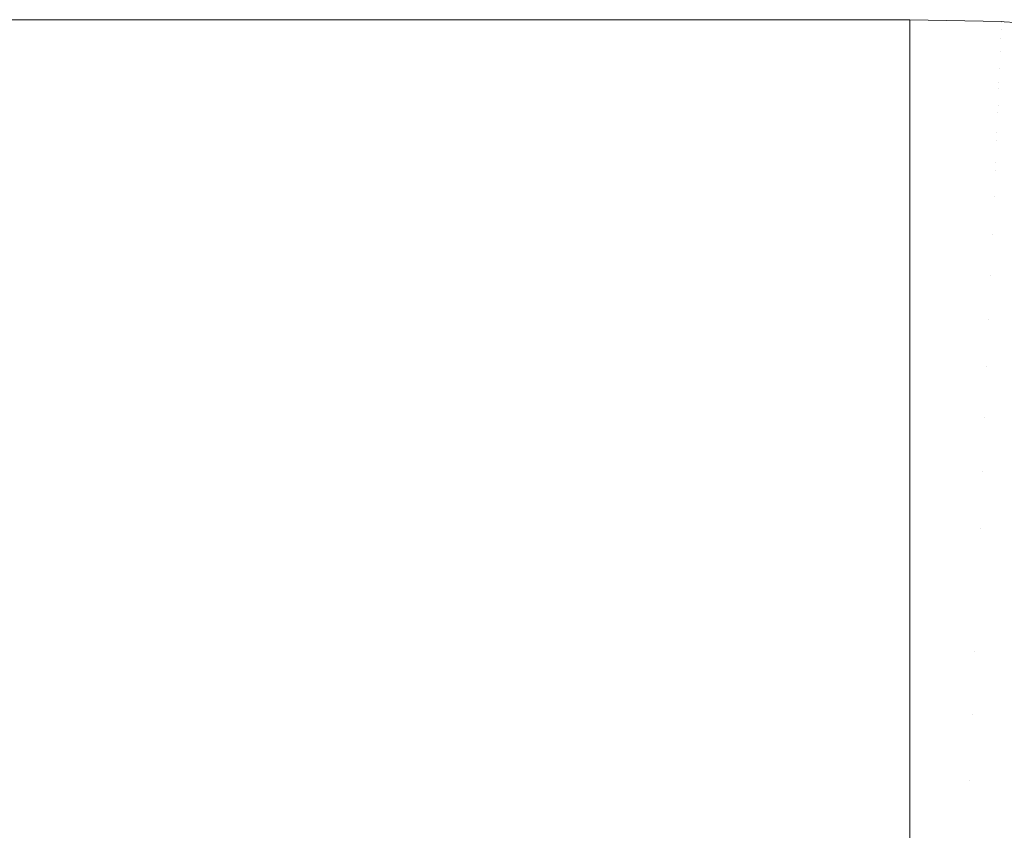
# Model space of a CAD drawing. Header units: centimetres. Extents: x -25.9 to 27.4, y -28.2 to -26.4.
# Tile 187 of 199: x 27.2302 to 27.2758, y -26.3975 to -26.36. Entities that reach past the tile are written whole.
import ezdxf

# ---------------------------------------------------------------- set-up
doc = ezdxf.new("R2010")
doc.units = ezdxf.units.CM
doc.header["$LTSCALE"] = 2.54
doc.layers.add('Lucido design-1', color=7, linetype='Continuous')

# ---------------------------------------------------------------- blocks, each defined once
blk = doc.blocks.new('Gruppo-4-1')
at = {"color": 7, "linetype": 'Continuous', "lineweight": 9}
for points, invisible_edges in [([(27.271439, -26.360047, 540.423108), (27.271439, -26.36, 540.420033), (-25.828561, -26.36, 540.420033), (-25.828561, -26.360047, 540.423108)], 8), ([(9.371439, -26.36, 540.220033), (-25.828561, -26.36, 540.420033), (27.271439, -26.36, 540.420033)], 9), ([(-25.828561, -26.360047, 540.423108), (-25.828561, -26.360114, 540.424394), (27.271439, -26.360114, 540.424394), (27.271439, -26.360047, 540.423108)], 10), ([(27.271439, -26.360261, 540.427254), (27.271439, -26.360114, 540.424394), (-25.828561, -26.360114, 540.424394), (-25.828561, -26.360261, 540.427254)], 10), ([(27.271439, -26.36, 540.420033), (9.379927, -26.36, 540.219853), (9.371439, -26.36, 540.220033)], 9), ([(9.3884, -26.36, 540.219313), (9.379927, -26.36, 540.219853), (27.271439, -26.36, 540.420033)], 10), ([(9.396842, -26.36, 540.218414), (9.3884, -26.36, 540.219313), (27.271439, -26.36, 540.420033)], 10), ([(27.271439, -26.36, 540.420033), (9.405239, -26.36, 540.217157), (9.396842, -26.36, 540.218414)], 9), ([(9.413574, -26.36, 540.215544), (9.405239, -26.36, 540.217157), (27.271439, -26.36, 540.420033)], 10), ([(27.271439, -26.36, 540.420033), (9.421834, -26.36, 540.21358), (9.413574, -26.36, 540.215544)], 9), ([(27.271439, -26.36, 540.420033), (9.430003, -26.36, 540.211267), (9.421834, -26.36, 540.21358)], 9), ([(9.438067, -26.36, 540.208609), (9.430003, -26.36, 540.211267), (27.271439, -26.36, 540.420033)], 10), ([(27.271439, -26.36, 540.420033), (9.44601, -26.36, 540.205611), (9.438067, -26.36, 540.208609)], 9), ([(9.453819, -26.36, 540.202279), (9.44601, -26.36, 540.205611), (27.271439, -26.36, 540.420033)], 10), ([(27.271439, -26.36, 540.420033), (9.461479, -26.36, 540.198619), (9.453819, -26.36, 540.202279)], 9), ([(9.468978, -26.36, 540.194636), (9.461479, -26.36, 540.198619), (27.271439, -26.36, 540.420033)], 10), ([(27.271439, -26.36, 540.420033), (9.4763, -26.36, 540.190339), (9.468978, -26.36, 540.194636)], 9), ([(9.483434, -26.36, 540.185735), (9.4763, -26.36, 540.190339), (27.271439, -26.36, 540.420033)], 10), ([(27.271439, -26.36, 540.420033), (9.490365, -26.36, 540.180833), (9.483434, -26.36, 540.185735)], 9), ([(9.497083, -26.36, 540.175641), (9.490365, -26.36, 540.180833), (27.271439, -26.36, 540.420033)], 10), ([(9.503574, -26.36, 540.170168), (9.497083, -26.36, 540.175641), (27.271439, -26.36, 540.420033)], 10), ([(27.271439, -26.36, 540.420033), (9.509826, -26.36, 540.164425), (9.503574, -26.36, 540.170168)], 9), ([(9.51583, -26.36, 540.158421), (9.509826, -26.36, 540.164425), (27.271439, -26.36, 540.420033)], 10), ([(27.271439, -26.36, 540.420033), (9.521573, -26.36, 540.152168), (9.51583, -26.36, 540.158421)], 9), ([(9.527046, -26.36, 540.145677), (9.521573, -26.36, 540.152168), (27.271439, -26.36, 540.420033)], 10), ([(27.271439, -26.36, 540.420033), (9.532238, -26.36, 540.13896), (9.527046, -26.36, 540.145677)], 9), ([(9.537141, -26.36, 540.132028), (9.532238, -26.36, 540.13896), (27.271439, -26.36, 540.420033)], 10), ([(27.271439, -26.36, 540.420033), (9.541744, -26.36, 540.124895), (9.537141, -26.36, 540.132028)], 9), ([(9.546041, -26.36, 540.117572), (9.541744, -26.36, 540.124895), (27.271439, -26.36, 540.420033)], 10), ([(9.550024, -26.36, 540.110074), (9.546041, -26.36, 540.117572), (27.271439, -26.36, 540.420033)], 10), ([(27.271439, -26.36, 540.420033), (9.553684, -26.36, 540.102414), (9.550024, -26.36, 540.110074)], 9), ([(9.557016, -26.36, 540.094605), (9.553684, -26.36, 540.102414), (27.271439, -26.36, 540.420033)], 10), ([(9.560014, -26.36, 540.086661), (9.557016, -26.36, 540.094605), (27.271439, -26.36, 540.420033)], 10), ([(27.271439, -26.36, 540.420033), (9.562672, -26.36, 540.078598), (9.560014, -26.36, 540.086661)], 9), ([(9.564985, -26.36, 540.070429), (9.562672, -26.36, 540.078598), (27.271439, -26.36, 540.420033)], 10), ([(9.56695, -26.36, 540.062169), (9.564985, -26.36, 540.070429), (27.271439, -26.36, 540.420033)], 10), ([(27.271439, -26.36, 540.420033), (9.568562, -26.36, 540.053834), (9.56695, -26.36, 540.062169)], 9), ([(9.569819, -26.36, 540.045437), (9.568562, -26.36, 540.053834), (27.271439, -26.36, 540.420033)], 10), ([(27.271439, -26.36, 540.420033), (9.570718, -26.36, 540.036995), (9.569819, -26.36, 540.045437)], 9), ([(27.271439, -26.36, 540.420033), (9.571258, -26.36, 540.028522), (9.570718, -26.36, 540.036995)], 9), ([(9.571439, -26.36, 540.020033), (9.571258, -26.36, 540.028522), (27.271439, -26.36, 540.420033)], 10), ([(9.571439, -26.36, 539.820033), (27.271439, -26.36, 539.820033), (27.271439, -26.360095, 539.815671), (9.571439, -26.360095, 539.815671)], 4), ([(27.271439, -26.36, 540.420033), (27.271439, -26.36, 539.820033), (9.571439, -26.36, 539.820033), (9.571439, -26.36, 540.020033)], 8), ([(9.571439, -26.360361, 539.811541), (9.571439, -26.360095, 539.815671), (27.271439, -26.360095, 539.815671), (27.271439, -26.360361, 539.811541)], 10), ([(27.271439, -26.360047, 540.423108), (27.275681, -26.360137, 540.423108), (27.275683, -26.36009, 540.420033), (27.271439, -26.36, 540.420033)], 3), ([(27.275683, -26.36009, 539.820033), (27.271439, -26.36, 539.820033), (27.271439, -26.36, 540.420033), (27.275683, -26.36009, 540.420033)], 8), ([(27.271439, -26.36, 539.820033), (27.275683, -26.36009, 539.820033), (27.275679, -26.360185, 539.815674), (27.271439, -26.360095, 539.815674)], 6), ([(27.275681, -26.360137, 540.423108), (27.271439, -26.360047, 540.423108), (27.271439, -26.360114, 540.424394)], 9), ([(27.271439, -26.360095, 539.815674), (27.275679, -26.360185, 539.815674), (27.275667, -26.360451, 539.811541), (27.271439, -26.360361, 539.811541)], 7), ([(27.271439, -26.360114, 540.424394), (27.271439, -26.360261, 540.427254), (27.275672, -26.360351, 540.427254), (27.275681, -26.360137, 540.423108)], 14), ([(27.275679, -26.360185, 539.815674), (27.279911, -26.360455, 539.815674), (27.279889, -26.36072, 539.811541), (27.275667, -26.360451, 539.811541)], 15), ([(27.275672, -26.360351, 540.427254), (27.279897, -26.36062, 540.427254), (27.279915, -26.360407, 540.423108), (27.275681, -26.360137, 540.423108)], 15), ([(27.275679, -26.360185, 539.815674), (27.275683, -26.36009, 539.820033), (27.275798, -26.360097, 539.820033)], 9), ([(27.275798, -26.360097, 539.820033), (27.279919, -26.36036, 539.820033), (27.279911, -26.360455, 539.815674), (27.275679, -26.360185, 539.815674)], 14), ([(27.275798, -26.360097, 540.420033), (27.275683, -26.36009, 540.420033), (27.275681, -26.360137, 540.423108)], 10), ([(27.275681, -26.360137, 540.423108), (27.279915, -26.360407, 540.423108), (27.279919, -26.36036, 540.420033), (27.275798, -26.360097, 540.420033)], 11), ([(27.275683, -26.36009, 540.420033), (27.275798, -26.360097, 540.420033), (27.275798, -26.360097, 539.820033), (27.275683, -26.36009, 539.820033)], 10), ([(27.279919, -26.36036, 539.820033), (27.275798, -26.360097, 539.820033), (27.275798, -26.360097, 540.420033), (27.279919, -26.36036, 540.420033)], 10), ([(-25.828561, -26.360261, 540.427254), (-25.828561, -26.3604, 540.428747), (27.271439, -26.3604, 540.428747), (27.271439, -26.360261, 540.427254)], 10), ([(27.271439, -26.360647, 540.43139), (27.271439, -26.3604, 540.428747), (-25.828561, -26.3604, 540.428747), (-25.828561, -26.360647, 540.43139)], 10), ([(-25.828561, -26.360647, 540.43139), (-25.828561, -26.360876, 540.433083), (27.271439, -26.360876, 540.433083), (27.271439, -26.360647, 540.43139)], 10), ([(27.271439, -26.360361, 539.811541), (27.271439, -26.360385, 539.811318), (9.571439, -26.360385, 539.811318), (9.571439, -26.360361, 539.811541)], 10), ([(9.571439, -26.360798, 539.807427), (9.571439, -26.360385, 539.811318), (27.271439, -26.360385, 539.811318), (27.271439, -26.360798, 539.807427)], 10), ([(27.275672, -26.360351, 540.427254), (27.271439, -26.360261, 540.427254), (27.271439, -26.3604, 540.428747)], 9), ([(27.271439, -26.3604, 540.428747), (27.271439, -26.360647, 540.43139), (27.275655, -26.360737, 540.43139), (27.275672, -26.360351, 540.427254)], 14), ([(27.271439, -26.360385, 539.811318), (27.271439, -26.360361, 539.811541), (27.275667, -26.360451, 539.811541)], 10), ([(27.275667, -26.360451, 539.811541), (27.275649, -26.360887, 539.807427), (27.271439, -26.360798, 539.807427), (27.271439, -26.360385, 539.811318)], 11), ([(27.275655, -26.360737, 540.43139), (27.271439, -26.360647, 540.43139), (27.271439, -26.360876, 540.433083)], 9), ([(27.275667, -26.360451, 539.811541), (27.279889, -26.36072, 539.811541), (27.279852, -26.361155, 539.807427), (27.275649, -26.360887, 539.807427)], 15), ([(27.275655, -26.360737, 540.43139), (27.279864, -26.361005, 540.43139), (27.279897, -26.36062, 540.427254), (27.275672, -26.360351, 540.427254)], 15), ([(27.271439, -26.361205, 540.435511), (27.271439, -26.360876, 540.433083), (-25.828561, -26.360876, 540.433083), (-25.828561, -26.361205, 540.435511)], 10), ([(27.271439, -26.360798, 539.807427), (27.271439, -26.360864, 539.806982), (9.571439, -26.360864, 539.806982), (9.571439, -26.360798, 539.807427)], 10), ([(9.571439, -26.361404, 539.803337), (9.571439, -26.360864, 539.806982), (27.271439, -26.360864, 539.806982), (27.271439, -26.361404, 539.803337)], 10), ([(27.271439, -26.360876, 540.433083), (27.271439, -26.361205, 540.435511), (27.275632, -26.361294, 540.435511), (27.275655, -26.360737, 540.43139)], 14), ([(27.271439, -26.360864, 539.806982), (27.271439, -26.360798, 539.807427), (27.275649, -26.360887, 539.807427)], 10), ([(27.275649, -26.360887, 539.807427), (27.275623, -26.361492, 539.803337), (27.271439, -26.361404, 539.803337), (27.271439, -26.360864, 539.806982)], 11), ([(27.275649, -26.360887, 539.807427), (27.279852, -26.361155, 539.807427), (27.2798, -26.361759, 539.803337), (27.275623, -26.361492, 539.803337)], 15), ([(27.275632, -26.361294, 540.435511), (27.279817, -26.361561, 540.435511), (27.279864, -26.361005, 540.43139), (27.275655, -26.360737, 540.43139)], 15), ([(-25.828561, -26.361205, 540.435511), (-25.828561, -26.36154, 540.437394), (27.271439, -26.36154, 540.437394), (27.271439, -26.361205, 540.435511)], 10), ([(27.271439, -26.361935, 540.439608), (27.271439, -26.36154, 540.437394), (-25.828561, -26.36154, 540.437394), (-25.828561, -26.361935, 540.439608)], 10), ([(27.271439, -26.361404, 539.803337), (27.271439, -26.361531, 539.802671), (9.571439, -26.361531, 539.802671), (9.571439, -26.361404, 539.803337)], 10), ([(9.571439, -26.362177, 539.79928), (9.571439, -26.361531, 539.802671), (27.271439, -26.361531, 539.802671), (27.271439, -26.362177, 539.79928)], 10), ([(27.275632, -26.361294, 540.435511), (27.271439, -26.361205, 540.435511), (27.271439, -26.36154, 540.437394)], 9), ([(27.271439, -26.36154, 540.437394), (27.271439, -26.361935, 540.439608), (27.275601, -26.362023, 540.439608), (27.275632, -26.361294, 540.435511)], 14), ([(27.271439, -26.361531, 539.802671), (27.271439, -26.361404, 539.803337), (27.275623, -26.361492, 539.803337)], 10), ([(27.275623, -26.361492, 539.803337), (27.27559, -26.362265, 539.79928), (27.271439, -26.362177, 539.79928), (27.271439, -26.361531, 539.802671)], 11), ([(27.275623, -26.361492, 539.803337), (27.2798, -26.361759, 539.803337), (27.279735, -26.36253, 539.79928), (27.27559, -26.362265, 539.79928)], 15), ([(27.275601, -26.362023, 540.439608), (27.279755, -26.362288, 540.439608), (27.279817, -26.361561, 540.435511), (27.275632, -26.361294, 540.435511)], 15), ([(-25.828561, -26.361935, 540.439608), (-25.828561, -26.362392, 540.441673), (27.271439, -26.362392, 540.441673), (27.271439, -26.361935, 540.439608)], 10), ([(27.275562, -26.362922, 540.443675), (27.275601, -26.362023, 540.439608), (27.271439, -26.361935, 540.439608), (27.271439, -26.362392, 540.441673)], 11), ([(27.271439, -26.362835, 540.443675), (27.271439, -26.362392, 540.441673), (-25.828561, -26.362392, 540.441673), (-25.828561, -26.362835, 540.443675)], 10), ([(27.271439, -26.362177, 539.79928), (27.271439, -26.362385, 539.798393), (9.571439, -26.362385, 539.798393), (9.571439, -26.362177, 539.79928)], 10), ([(9.571439, -26.363117, 539.795262), (9.571439, -26.362385, 539.798393), (27.271439, -26.362385, 539.798393), (27.271439, -26.363117, 539.795262)], 10), ([(27.271439, -26.362385, 539.798393), (27.271439, -26.362177, 539.79928), (27.27559, -26.362265, 539.79928)], 10), ([(27.27559, -26.362265, 539.79928), (27.27555, -26.363204, 539.795262), (27.271439, -26.363117, 539.795262), (27.271439, -26.362385, 539.798393)], 11), ([(27.271439, -26.362392, 540.441673), (27.271439, -26.362835, 540.443675), (27.275562, -26.362922, 540.443675)], 10), ([(27.27559, -26.362265, 539.79928), (27.279735, -26.36253, 539.79928), (27.279655, -26.363466, 539.795262), (27.27555, -26.363204, 539.795262)], 15), ([(27.275562, -26.362922, 540.443675), (27.279679, -26.363185, 540.443675), (27.279755, -26.362288, 540.439608), (27.275601, -26.362023, 540.439608)], 15), ([(-25.828561, -26.362835, 540.443675), (-25.828561, -26.363428, 540.44591), (27.271439, -26.363428, 540.44591), (27.271439, -26.362835, 540.443675)], 10), ([(27.275517, -26.363991, 540.447705), (27.275562, -26.362922, 540.443675), (27.271439, -26.362835, 540.443675), (27.271439, -26.363428, 540.44591)], 11), ([(27.275517, -26.363991, 540.447705), (27.279588, -26.364251, 540.447705), (27.279679, -26.363185, 540.443675), (27.275562, -26.362922, 540.443675)], 15), ([(27.271439, -26.363117, 539.795262), (27.271439, -26.363424, 539.794156), (9.571439, -26.363424, 539.794156), (9.571439, -26.363117, 539.795262)], 10), ([(27.271439, -26.363424, 539.794156), (27.271439, -26.363117, 539.795262), (27.27555, -26.363204, 539.795262)], 10), ([(27.27555, -26.363204, 539.795262), (27.275504, -26.364307, 539.791289), (27.271439, -26.36422, 539.791289), (27.271439, -26.363424, 539.794156)], 11), ([(27.27555, -26.363204, 539.795262), (27.279655, -26.363466, 539.795262), (27.279561, -26.364565, 539.791289), (27.275504, -26.364307, 539.791289)], 15), ([(27.271439, -26.363905, 540.447705), (27.271439, -26.363428, 540.44591), (-25.828561, -26.363428, 540.44591), (-25.828561, -26.363905, 540.447705)], 10), ([(9.571439, -26.36422, 539.791289), (9.571439, -26.363424, 539.794156), (27.271439, -26.363424, 539.794156), (27.271439, -26.36422, 539.791289)], 10), ([(27.271439, -26.363428, 540.44591), (27.271439, -26.363905, 540.447705), (27.275517, -26.363991, 540.447705)], 10), ([(-25.828561, -26.363905, 540.447705), (-25.828561, -26.364648, 540.450098), (27.271439, -26.364648, 540.450098), (27.271439, -26.363905, 540.447705)], 10), ([(27.271439, -26.36422, 539.791289), (27.271439, -26.364646, 539.789969), (9.571439, -26.364646, 539.789969), (9.571439, -26.36422, 539.791289)], 10), ([(27.275464, -26.365228, 540.45169), (27.275517, -26.363991, 540.447705), (27.271439, -26.363905, 540.447705), (27.271439, -26.364648, 540.450098)], 11), ([(27.271439, -26.364646, 539.789969), (27.271439, -26.36422, 539.791289), (27.275504, -26.364307, 539.791289)], 10), ([(27.275464, -26.365228, 540.45169), (27.279483, -26.365485, 540.45169), (27.279588, -26.364251, 540.447705), (27.275517, -26.363991, 540.447705)], 15), ([(27.271439, -26.365143, 540.45169), (27.271439, -26.364648, 540.450098), (-25.828561, -26.364648, 540.450098), (-25.828561, -26.365143, 540.45169)], 10), ([(9.571439, -26.365486, 539.787368), (9.571439, -26.364646, 539.789969), (27.271439, -26.364646, 539.789969), (27.271439, -26.365486, 539.787368)], 10), ([(27.275504, -26.364307, 539.791289), (27.27545, -26.365571, 539.787368), (27.271439, -26.365486, 539.787368), (27.271439, -26.364646, 539.789969)], 11), ([(27.271439, -26.364648, 540.450098), (27.271439, -26.365143, 540.45169), (27.275464, -26.365228, 540.45169)], 10), ([(27.275504, -26.364307, 539.791289), (27.279561, -26.364565, 539.791289), (27.279454, -26.365826, 539.787368), (27.27545, -26.365571, 539.787368)], 15), ([(-25.828561, -26.365143, 540.45169), (-25.828561, -26.36605, 540.454229), (27.271439, -26.36605, 540.454229), (27.271439, -26.365143, 540.45169)], 10), ([(27.275405, -26.366632, 540.455624), (27.275464, -26.365228, 540.45169), (27.271439, -26.365143, 540.45169), (27.271439, -26.36605, 540.454229)], 11), ([(27.271439, -26.365486, 539.787368), (27.271439, -26.36605, 539.785838), (9.571439, -26.36605, 539.785838), (9.571439, -26.365486, 539.787368)], 10), ([(27.271439, -26.36605, 539.785838), (27.271439, -26.365486, 539.787368), (27.27545, -26.365571, 539.787368)], 10), ([(27.27545, -26.365571, 539.787368), (27.275389, -26.366994, 539.783506), (27.271439, -26.36691, 539.783506), (27.271439, -26.36605, 539.785838)], 11), ([(27.27545, -26.365571, 539.787368), (27.279454, -26.365826, 539.787368), (27.279333, -26.367245, 539.783506), (27.275389, -26.366994, 539.783506)], 15), ([(27.275405, -26.366632, 540.455624), (27.279364, -26.366884, 540.455624), (27.279483, -26.365485, 540.45169), (27.275464, -26.365228, 540.45169)], 15), ([(27.271439, -26.366548, 540.455624), (27.271439, -26.36605, 540.454229), (-25.828561, -26.36605, 540.454229), (-25.828561, -26.366548, 540.455624)], 10), ([(9.571439, -26.36691, 539.783506), (9.571439, -26.36605, 539.785838), (27.271439, -26.36605, 539.785838), (27.271439, -26.36691, 539.783506)], 10), ([(27.271439, -26.36605, 540.454229), (27.271439, -26.366548, 540.455624), (27.275405, -26.366632, 540.455624)], 10), ([(-25.828561, -26.366548, 540.455624), (-25.828561, -26.367629, 540.458295), (27.271439, -26.367629, 540.458295), (27.271439, -26.366548, 540.455624)], 10), ([(27.275338, -26.3682, 540.459498), (27.275405, -26.366632, 540.455624), (27.271439, -26.366548, 540.455624), (27.271439, -26.367629, 540.458295)], 11), ([(27.271439, -26.36691, 539.783506), (27.271439, -26.367631, 539.781773), (9.571439, -26.367631, 539.781773), (9.571439, -26.36691, 539.783506)], 10), ([(27.271439, -26.367631, 539.781773), (27.271439, -26.36691, 539.783506), (27.275389, -26.366994, 539.783506)], 10), ([(27.275389, -26.366994, 539.783506), (27.275322, -26.368573, 539.77971), (27.271439, -26.36849, 539.77971), (27.271439, -26.367631, 539.781773)], 11), ([(27.275389, -26.366994, 539.783506), (27.279333, -26.367245, 539.783506), (27.279199, -26.36882, 539.77971), (27.275322, -26.368573, 539.77971)], 15), ([(27.275338, -26.3682, 540.459498), (27.279231, -26.368448, 540.459498), (27.279364, -26.366884, 540.455624), (27.275405, -26.366632, 540.455624)], 15), ([(27.271439, -26.368117, 540.459498), (27.271439, -26.367629, 540.458295), (-25.828561, -26.367629, 540.458295), (-25.828561, -26.368117, 540.459498)], 10), ([(9.571439, -26.36849, 539.77971), (9.571439, -26.367631, 539.781773), (27.271439, -26.367631, 539.781773), (27.271439, -26.36849, 539.77971)], 10), ([(27.271439, -26.367629, 540.458295), (27.271439, -26.368117, 540.459498), (27.275338, -26.3682, 540.459498)], 10), ([(-25.828561, -26.368117, 540.459498), (-25.828561, -26.369385, 540.462288), (27.271439, -26.369385, 540.462288), (27.271439, -26.368117, 540.459498)], 10), ([(27.275265, -26.36993, 540.463308), (27.275338, -26.3682, 540.459498), (27.271439, -26.368117, 540.459498), (27.271439, -26.369385, 540.462288)], 11), ([(27.275265, -26.36993, 540.463308), (27.279084, -26.370173, 540.463308), (27.279231, -26.368448, 540.459498), (27.275338, -26.3682, 540.459498)], 15), ([(27.271439, -26.36849, 539.77971), (27.271439, -26.369388, 539.77778), (9.571439, -26.369388, 539.77778), (9.571439, -26.36849, 539.77971)], 10), ([(27.271439, -26.369388, 539.77778), (27.271439, -26.36849, 539.77971), (27.275322, -26.368573, 539.77971), (27.275249, -26.370305, 539.775984)], 14), ([(27.275322, -26.368573, 539.77971), (27.279199, -26.36882, 539.77971), (27.279052, -26.370548, 539.775984), (27.275249, -26.370305, 539.775984)], 15), ([(27.271439, -26.369848, 540.463308), (27.271439, -26.369385, 540.462288), (-25.828561, -26.369385, 540.462288), (-25.828561, -26.369848, 540.463308)], 10), ([(9.571439, -26.370224, 539.775984), (9.571439, -26.369388, 539.77778), (27.271439, -26.369388, 539.77778), (27.271439, -26.370224, 539.775984)], 10), ([(27.271439, -26.369385, 540.462288), (27.271439, -26.369848, 540.463308), (27.275265, -26.36993, 540.463308)], 10), ([(27.275249, -26.370305, 539.775984), (27.271439, -26.370224, 539.775984), (27.271439, -26.369388, 539.77778)], 9), ([(-25.828561, -26.369848, 540.463308), (-25.828561, -26.371313, 540.466201), (27.271439, -26.371313, 540.466201), (27.271439, -26.369848, 540.463308)], 10), ([(27.275184, -26.371819, 540.467045), (27.275265, -26.36993, 540.463308), (27.271439, -26.369848, 540.463308), (27.271439, -26.371313, 540.466201)], 11), ([(27.275184, -26.371819, 540.467045), (27.278924, -26.372057, 540.467045), (27.279084, -26.370173, 540.463308), (27.275265, -26.36993, 540.463308)], 15), ([(27.271439, -26.370224, 539.775984), (27.271439, -26.371317, 539.773868), (9.571439, -26.371317, 539.773868), (9.571439, -26.370224, 539.775984)], 10), ([(27.271439, -26.371317, 539.773868), (27.271439, -26.370224, 539.775984), (27.275249, -26.370305, 539.775984), (27.275169, -26.372187, 539.772337)], 14), ([(27.275249, -26.370305, 539.775984), (27.279052, -26.370548, 539.775984), (27.278892, -26.372425, 539.772337), (27.275169, -26.372187, 539.772337)], 15), ([(27.271439, -26.371739, 540.467045), (27.271439, -26.371313, 540.466201), (-25.828561, -26.371313, 540.466201), (-25.828561, -26.371739, 540.467045)], 10), ([(9.571439, -26.372108, 539.772337), (9.571439, -26.371317, 539.773868), (27.271439, -26.371317, 539.773868), (27.271439, -26.372108, 539.772337)], 10), ([(27.271439, -26.371313, 540.466201), (27.271439, -26.371739, 540.467045), (27.275184, -26.371819, 540.467045)], 10), ([(27.275169, -26.372187, 539.772337), (27.271439, -26.372108, 539.772337), (27.271439, -26.371317, 539.773868)], 9), ([(-25.828561, -26.371739, 540.467045), (-25.828561, -26.373409, 540.470027), (27.271439, -26.373409, 540.470027), (27.271439, -26.371739, 540.467045)], 10), ([(27.275098, -26.373865, 540.470703), (27.275184, -26.371819, 540.467045), (27.271439, -26.371739, 540.467045), (27.271439, -26.373409, 540.470027)], 11), ([(27.275098, -26.373865, 540.470703), (27.27875, -26.374098, 540.470703), (27.278924, -26.372057, 540.467045), (27.275184, -26.371819, 540.467045)], 15), ([(27.271439, -26.372108, 539.772337), (27.271439, -26.373414, 539.770043), (9.571439, -26.373414, 539.770043), (9.571439, -26.372108, 539.772337)], 10), ([(27.271439, -26.373414, 539.770043), (27.271439, -26.372108, 539.772337), (27.275169, -26.372187, 539.772337), (27.275083, -26.374215, 539.768772)], 14), ([(27.275169, -26.372187, 539.772337), (27.278892, -26.372425, 539.772337), (27.27872, -26.374447, 539.768772), (27.275083, -26.374215, 539.768772)], 15), ([(27.271439, -26.373788, 540.470703), (27.271439, -26.373409, 540.470027), (-25.828561, -26.373409, 540.470027), (-25.828561, -26.373788, 540.470703)], 10), ([(-25.828561, -26.373788, 540.470703), (-25.828561, -26.37567, 540.473758), (27.271439, -26.37567, 540.473758), (27.271439, -26.373788, 540.470703)], 10), ([(9.571439, -26.374138, 539.768772), (9.571439, -26.373414, 539.770043), (27.271439, -26.373414, 539.770043), (27.271439, -26.374138, 539.768772)], 10), ([(27.271439, -26.373409, 540.470027), (27.271439, -26.373788, 540.470703), (27.275098, -26.373865, 540.470703)], 10), ([(27.275083, -26.374215, 539.768772), (27.271439, -26.374138, 539.768772), (27.271439, -26.373414, 539.770043)], 9), ([(27.275004, -26.376065, 540.474275), (27.275098, -26.373865, 540.470703), (27.271439, -26.373788, 540.470703), (27.271439, -26.37567, 540.473758)], 11), ([(27.271439, -26.374138, 539.768772), (27.271439, -26.375676, 539.766313), (9.571439, -26.375676, 539.766313), (9.571439, -26.374138, 539.768772)], 10), ([(27.271439, -26.375676, 539.766313), (27.271439, -26.374138, 539.768772), (27.275083, -26.374215, 539.768772), (27.27499, -26.376386, 539.765297)], 14), ([(27.275083, -26.374215, 539.768772), (27.27872, -26.374447, 539.768772), (27.278536, -26.376612, 539.765297), (27.27499, -26.376386, 539.765297)], 15), ([(27.275004, -26.376065, 540.474275), (27.278563, -26.376292, 540.474275), (27.27875, -26.374098, 540.470703), (27.275098, -26.373865, 540.470703)], 15), ([(27.271439, -26.375989, 540.474275), (27.271439, -26.37567, 540.473758), (-25.828561, -26.37567, 540.473758), (-25.828561, -26.375989, 540.474275)], 10), ([(9.571439, -26.37631, 539.765297), (9.571439, -26.375676, 539.766313), (27.271439, -26.375676, 539.766313), (27.271439, -26.37631, 539.765297)], 10), ([(27.271439, -26.37567, 540.473758), (27.271439, -26.375989, 540.474275), (27.275004, -26.376065, 540.474275)], 10), ([(27.27499, -26.376386, 539.765297), (27.271439, -26.37631, 539.765297), (27.271439, -26.375676, 539.766313)], 9), ([(-25.828561, -26.375989, 540.474275), (-25.828561, -26.378092, 540.477386), (27.271439, -26.378092, 540.477386), (27.271439, -26.375989, 540.474275)], 10), ([(27.274904, -26.378415, 540.477756), (27.275004, -26.376065, 540.474275), (27.271439, -26.375989, 540.474275), (27.271439, -26.378092, 540.477386)], 11), ([(27.274904, -26.378415, 540.477756), (27.278364, -26.378635, 540.477756), (27.278563, -26.376292, 540.474275), (27.275004, -26.376065, 540.474275)], 15), ([(27.271439, -26.37631, 539.765297), (27.271439, -26.378097, 539.762684), (9.571439, -26.378097, 539.762684), (9.571439, -26.37631, 539.765297)], 10), ([(27.271439, -26.378097, 539.762684), (27.271439, -26.37631, 539.765297), (27.27499, -26.376386, 539.765297), (27.274892, -26.378694, 539.761917)], 14), ([(27.27499, -26.376386, 539.765297), (27.278536, -26.376612, 539.765297), (27.27834, -26.378914, 539.761917), (27.274892, -26.378694, 539.761917)], 15), ([(27.271439, -26.378341, 540.477756), (27.271439, -26.378092, 540.477386), (-25.828561, -26.378092, 540.477386), (-25.828561, -26.378341, 540.477756)], 10), ([(-25.828561, -26.378341, 540.477756), (-25.828561, -26.380669, 540.480906), (27.271439, -26.380669, 540.480906), (27.271439, -26.378341, 540.477756)], 10), ([(9.571439, -26.378621, 539.761917), (9.571439, -26.378097, 539.762684), (27.271439, -26.378097, 539.762684), (27.271439, -26.378621, 539.761917)], 10), ([(27.271439, -26.378092, 540.477386), (27.271439, -26.378341, 540.477756), (27.274904, -26.378415, 540.477756)], 10), ([(27.274892, -26.378694, 539.761917), (27.271439, -26.378621, 539.761917), (27.271439, -26.378097, 539.762684)], 9), ([(27.274798, -26.380911, 540.481137), (27.274904, -26.378415, 540.477756), (27.271439, -26.378341, 540.477756), (27.271439, -26.380669, 540.480906)], 11), ([(27.274798, -26.380911, 540.481137), (27.278152, -26.381125, 540.481137), (27.278364, -26.378635, 540.477756), (27.274904, -26.378415, 540.477756)], 15), ([(27.271439, -26.378621, 539.761917), (27.271439, -26.380674, 539.759164), (9.571439, -26.380674, 539.759164), (9.571439, -26.378621, 539.761917)], 10), ([(27.271439, -26.380674, 539.759164), (27.271439, -26.378621, 539.761917), (27.274892, -26.378694, 539.761917), (27.274789, -26.381137, 539.758638)], 14), ([(27.274892, -26.378694, 539.761917), (27.27834, -26.378914, 539.761917), (27.278133, -26.38135, 539.758638), (27.274789, -26.381137, 539.758638)], 15), ([(27.271439, -26.38084, 540.481137), (27.271439, -26.380669, 540.480906), (-25.828561, -26.380669, 540.480906), (-25.828561, -26.38084, 540.481137)], 10), ([(9.571439, -26.381066, 539.758638), (9.571439, -26.380674, 539.759164), (27.271439, -26.380674, 539.759164), (27.271439, -26.381066, 539.758638)], 10), ([(27.271439, -26.380669, 540.480906), (27.271439, -26.38084, 540.481137), (27.274798, -26.380911, 540.481137)], 10), ([(27.274789, -26.381137, 539.758638), (27.271439, -26.381066, 539.758638), (27.271439, -26.380674, 539.759164)], 9), ([(-25.828561, -26.38084, 540.481137), (-25.828561, -26.383398, 540.48431), (27.271439, -26.383398, 540.48431), (27.271439, -26.38084, 540.481137)], 10), ([(27.271439, -26.381066, 539.758638), (27.271439, -26.383401, 539.755759), (9.571439, -26.383401, 539.755759), (9.571439, -26.381066, 539.758638)], 10), ([(27.274686, -26.38355, 540.484414), (27.274798, -26.380911, 540.481137), (27.271439, -26.38084, 540.481137), (27.271439, -26.383398, 540.48431)], 11), ([(27.271439, -26.383401, 539.755759), (27.271439, -26.381066, 539.758638), (27.274789, -26.381137, 539.758638), (27.274679, -26.383709, 539.755464)], 14), ([(27.274789, -26.381137, 539.758638), (27.278133, -26.38135, 539.758638), (27.277914, -26.383916, 539.755464), (27.274679, -26.383709, 539.755464)], 15), ([(27.274686, -26.38355, 540.484414), (27.277928, -26.383757, 540.484414), (27.278152, -26.381125, 540.481137), (27.274798, -26.380911, 540.481137)], 15), ([(27.271439, -26.383481, 540.484414), (27.271439, -26.383398, 540.48431), (-25.828561, -26.383398, 540.48431), (-25.828561, -26.383481, 540.484414)], 10), ([(9.571439, -26.383641, 539.755464), (9.571439, -26.383401, 539.755759), (27.271439, -26.383401, 539.755759), (27.271439, -26.383641, 539.755464)], 10), ([(27.271439, -26.383398, 540.48431), (27.271439, -26.383481, 540.484414), (27.274686, -26.38355, 540.484414)], 10), ([(27.274679, -26.383709, 539.755464), (27.271439, -26.383641, 539.755464), (27.271439, -26.383401, 539.755759)], 9), ([(27.271439, -26.386261, 540.48758), (27.271439, -26.383481, 540.484414), (-25.828561, -26.383481, 540.484414), (-25.828561, -26.386261, 540.48758)], 10), ([(27.271439, -26.383641, 539.755464), (27.271439, -26.386274, 539.752476), (9.571439, -26.386274, 539.752476), (9.571439, -26.383641, 539.755464)], 10), ([(27.271439, -26.386261, 540.48758), (27.274568, -26.386328, 540.48758), (27.274686, -26.38355, 540.484414), (27.271439, -26.383481, 540.484414)], 7), ([(27.271439, -26.386274, 539.752476), (27.271439, -26.383641, 539.755464), (27.274679, -26.383709, 539.755464), (27.274565, -26.386407, 539.7524)], 14), ([(27.274679, -26.383709, 539.755464), (27.277914, -26.383916, 539.755464), (27.277685, -26.386606, 539.7524), (27.274565, -26.386407, 539.7524)], 15), ([(27.274568, -26.386328, 540.48758), (27.277692, -26.386527, 540.48758), (27.277928, -26.383757, 540.484414), (27.274686, -26.38355, 540.484414)], 15), ([(27.271439, -26.389175, 540.49063), (27.271439, -26.386273, 540.487592), (-25.828561, -26.386273, 540.487592), (-25.828561, -26.389175, 540.49063)], 10), ([(9.571439, -26.38634, 539.7524), (9.571439, -26.386274, 539.752476), (27.271439, -26.386274, 539.752476), (27.271439, -26.38634, 539.7524)], 10), ([(9.571439, -26.38916, 539.749452), (9.571439, -26.38634, 539.7524), (27.271439, -26.38634, 539.7524), (27.271439, -26.38916, 539.749452)], 10), ([(27.274568, -26.386328, 540.48758), (27.271439, -26.386261, 540.48758), (27.271439, -26.386273, 540.487592)], 9), ([(27.271439, -26.386273, 540.487592), (27.271439, -26.389175, 540.49063), (27.274444, -26.389239, 540.49063), (27.274568, -26.386328, 540.48758)], 14), ([(27.274565, -26.386407, 539.7524), (27.271439, -26.38634, 539.7524), (27.271439, -26.386274, 539.752476)], 9), ([(27.271439, -26.38634, 539.7524), (27.274565, -26.386407, 539.7524), (27.274445, -26.389224, 539.749452), (27.271439, -26.38916, 539.749452)], 7), ([(27.274444, -26.389239, 540.49063), (27.277445, -26.38943, 540.49063), (27.277692, -26.386527, 540.48758), (27.274568, -26.386328, 540.48758)], 15), ([(27.274565, -26.386407, 539.7524), (27.277685, -26.386606, 539.7524), (27.277446, -26.389415, 539.749452), (27.274445, -26.389224, 539.749452)], 15), ([(-25.828561, -26.389175, 540.49063), (-25.828561, -26.389292, 540.490742), (27.271439, -26.389292, 540.490742), (27.271439, -26.389175, 540.49063)], 10), ([(27.271439, -26.392218, 540.493556), (27.271439, -26.389292, 540.490742), (-25.828561, -26.389292, 540.490742), (-25.828561, -26.392218, 540.493556)], 10), ([(27.271439, -26.38916, 539.749452), (27.271439, -26.389292, 539.749325), (9.571439, -26.389292, 539.749325), (9.571439, -26.38916, 539.749452)], 10), ([(9.571439, -26.392095, 539.746625), (9.571439, -26.389292, 539.749325), (27.271439, -26.389292, 539.749325), (27.271439, -26.392095, 539.746625)], 10), ([(27.271439, -26.389292, 539.749325), (27.271439, -26.38916, 539.749452), (27.274445, -26.389224, 539.749452)], 10), ([(27.274444, -26.389239, 540.49063), (27.271439, -26.389175, 540.49063), (27.271439, -26.389292, 540.490742)], 9), ([(27.274445, -26.389224, 539.749452), (27.274321, -26.392156, 539.746625), (27.271439, -26.392095, 539.746625), (27.271439, -26.389292, 539.749325)], 11), ([(27.271439, -26.389292, 540.490742), (27.271439, -26.392218, 540.493556), (27.274315, -26.392279, 540.493556), (27.274444, -26.389239, 540.49063)], 14), ([(27.274315, -26.392279, 540.493556), (27.277187, -26.392462, 540.493556), (27.277445, -26.38943, 540.49063), (27.274444, -26.389239, 540.49063)], 15), ([(27.274445, -26.389224, 539.749452), (27.277446, -26.389415, 539.749452), (27.277197, -26.392339, 539.746625), (27.274321, -26.392156, 539.746625)], 15), ([(-25.828561, -26.392218, 540.493556), (-25.828561, -26.392445, 540.493757), (27.271439, -26.392445, 540.493757), (27.271439, -26.392218, 540.493556)], 10), ([(27.271439, -26.395386, 540.496355), (27.271439, -26.392445, 540.493757), (-25.828561, -26.392445, 540.493757), (-25.828561, -26.395386, 540.496355)], 10), ([(27.271439, -26.392095, 539.746625), (27.271439, -26.392447, 539.746312), (9.571439, -26.392447, 539.746312), (9.571439, -26.392095, 539.746625)], 10), ([(9.571439, -26.395139, 539.743921), (9.571439, -26.392447, 539.746312), (27.271439, -26.392447, 539.746312), (27.271439, -26.395139, 539.743921)], 10), ([(27.271439, -26.392447, 539.746312), (27.271439, -26.392095, 539.746625), (27.274321, -26.392156, 539.746625)], 10), ([(27.274321, -26.392156, 539.746625), (27.274191, -26.395198, 539.743921), (27.271439, -26.395139, 539.743921), (27.271439, -26.392447, 539.746312)], 11), ([(27.274315, -26.392279, 540.493556), (27.271439, -26.392218, 540.493556), (27.271439, -26.392445, 540.493757)], 9), ([(27.271439, -26.392445, 540.493757), (27.271439, -26.395386, 540.496355), (27.274181, -26.395444, 540.496355), (27.274315, -26.392279, 540.493556)], 14), ([(27.274181, -26.395444, 540.496355), (27.276918, -26.395618, 540.496355), (27.277187, -26.392462, 540.493556), (27.274315, -26.392279, 540.493556)], 15), ([(27.274321, -26.392156, 539.746625), (27.277197, -26.392339, 539.746625), (27.276939, -26.395373, 539.743921), (27.274191, -26.395198, 539.743921)], 15), ([(27.271439, -26.395139, 539.743921), (27.271439, -26.395729, 539.743439), (9.571439, -26.395729, 539.743439), (9.571439, -26.395139, 539.743921)], 10), ([(27.271439, -26.395729, 539.743439), (27.271439, -26.395139, 539.743921), (27.274191, -26.395198, 539.743921)], 10), ([(27.274191, -26.395198, 539.743921), (27.274058, -26.398344, 539.741346), (27.271439, -26.398288, 539.741346), (27.271439, -26.395729, 539.743439)], 11), ([(27.274191, -26.395198, 539.743921), (27.276939, -26.395373, 539.743921), (27.276672, -26.39851, 539.741346), (27.274058, -26.398344, 539.741346)], 15), ([(-25.828561, -26.395386, 540.496355), (-25.828561, -26.395726, 540.496631), (27.271439, -26.395726, 540.496631), (27.271439, -26.395386, 540.496355)], 10), ([(27.271439, -26.398655, 540.499007), (27.271439, -26.395726, 540.496631), (-25.828561, -26.395726, 540.496631), (-25.828561, -26.398655, 540.499007)], 10), ([(9.571439, -26.398288, 539.741346), (9.571439, -26.395729, 539.743439), (27.271439, -26.395729, 539.743439), (27.271439, -26.398288, 539.741346)], 10), ([(27.274181, -26.395444, 540.496355), (27.271439, -26.395386, 540.496355), (27.271439, -26.395726, 540.496631)], 9), ([(27.271439, -26.395726, 540.496631), (27.271439, -26.398655, 540.499007), (27.274042, -26.39871, 540.499007), (27.274181, -26.395444, 540.496355)], 14), ([(27.274042, -26.39871, 540.499007), (27.276641, -26.398876, 540.499007), (27.276918, -26.395618, 540.496355), (27.274181, -26.395444, 540.496355)], 15)]:
    blk.add_3dface(points, dxfattribs=dict(at, invisible_edges=invisible_edges))

msp = doc.modelspace()

# ---------------------------------------------------------------- block references
at = {"layer": 'Lucido design-1', "color": 7}
msp.add_blockref('Gruppo-4-1', (0, 0), dxfattribs=at)

doc.saveas('drawing.dxf')
